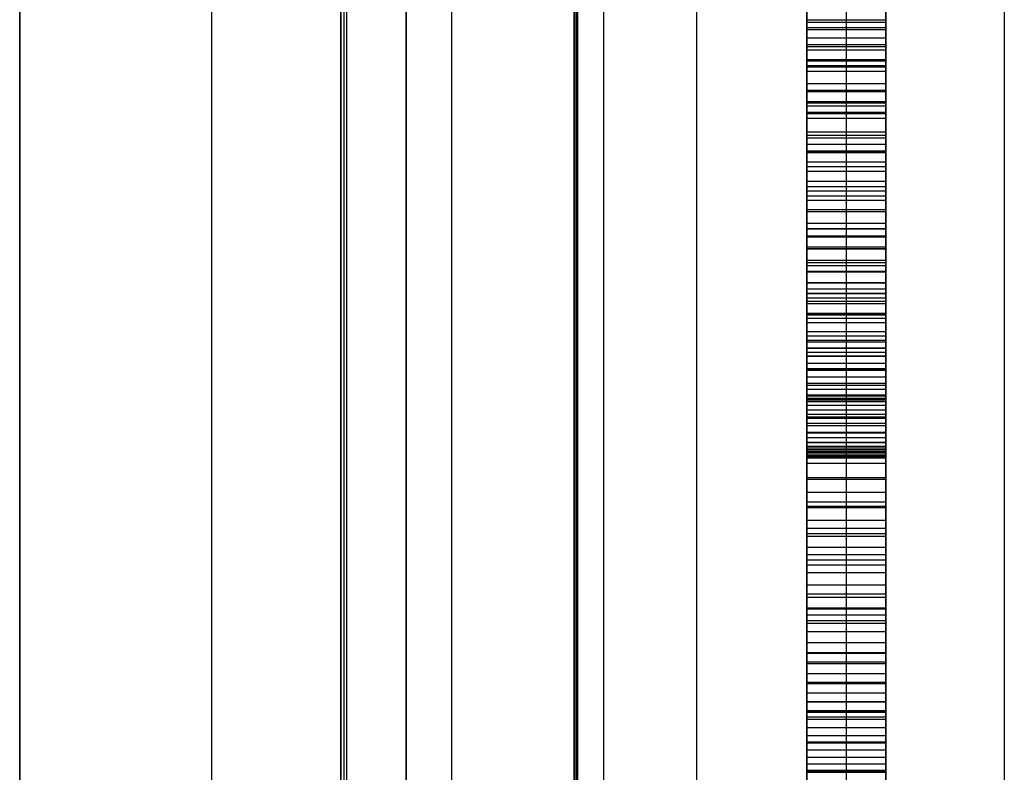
# Model space of a CAD drawing. Header units: millimetres. Extents: x -15 to 7, y 1 to 148.
# Tile 239 of 256: x 4.85 to 7.35, y 83.18 to 85.09. Entities that reach past the tile are written whole.
import ezdxf

# ---------------------------------------------------------------- set-up
doc = ezdxf.new("R2010")
doc.units = ezdxf.units.MM
doc.header["$MEASUREMENT"] = 0
doc.layers.add('Default', color=7, linetype='Continuous', true_color=0x000000)

msp = doc.modelspace()

# ---------------------------------------------------------------- linework, layer by layer
at = {"layer": 'Default', "color": 7, "true_color": 0xffffff}
for points in [[(4.8503, 61.9758), (4.8503, 108.7321)], [(4.8503, 97.6674), (4.8503, 61.9758)]]:
    msp.add_lwpolyline(points, dxfattribs=at)
at = {"layer": 'Default', "color": 254, "true_color": 0xcad1ee}
for points in [[(7.045, 107.8518), (7.045, 72.1028)], [(5.945, 72.1316), (5.945, 107.823)], [(6.5659, 8.202), (6.5659, 103.3447)], [(7.345, 103.3447), (7.345, 8.202)], [(6.2552, 10.8888), (6.2552, 101.0968)], [(6.2552, 101.0968), (6.2552, 73.1907)], [(6.2596, 101.0968), (6.2596, 10.8888)], [(6.2596, 101.0968), (6.2596, 73.1776)], [(6.2639, 10.8888), (6.2639, 101.0968)], [(6.2639, 101.0968), (6.2639, 73.1645)], [(6.3296, 101.0968), (6.3296, 10.8888)], [(6.3296, 101.0968), (6.3296, 10.8888)], [(6.3296, 101.0968), (6.3296, 10.8888)], [(5.6639, 100.3968), (5.6639, 11.5888)], [(5.6639, 73.1488), (5.6639, 100.3968)], [(5.6718, 100.3968), (5.6718, 11.5888)], [(5.6718, 100.3968), (5.6718, 73.1567)], [(5.6796, 11.5888), (5.6796, 100.3968)], [(5.6796, 73.1645), (5.6796, 100.3968)], [(5.8296, 100.3968), (5.8296, 11.5888)], [(5.8296, 11.5888), (5.8296, 100.3968)], [(5.8296, 100.3968), (5.8296, 11.5888)], [(5.8296, 100.3968), (5.8296, 11.5888)], [(6.845, 91.1051), (6.845, 77.6904)], [(6.945, 77.6904), (6.945, 91.1051)], [(7.045, 91.1051), (7.045, 77.6904)], [(5.3373, 75.6977), (5.3373, 89.2159)], [(5.8296, 89.2331), (5.8296, 75.6805)], [(6.845, 78.4858), (6.845, 87.8847)], [(6.845, 78.4858), (6.845, 87.8847)], [(7.045, 80.2095), (7.045, 86.1632)], [(7.045, 84.0035), (7.045, 86.0947)], [(7.045, 77.6904), (7.045, 86.0262)], [(6.845, 85.0904), (7.045, 85.0904)], [(7.045, 85.0837), (6.845, 85.0837)], [(7.045, 85.0837), (6.845, 85.0837)], [(7.045, 85.07), (6.845, 85.07)], [(6.845, 85.066), (7.045, 85.066)], [(7.045, 85.0438), (6.845, 85.0438)], [(7.045, 85.0267), (6.845, 85.0267)], [(7.045, 85.0267), (6.845, 85.0267)], [(7.045, 85.0217), (6.845, 85.0217)], [(7.045, 85.0129), (6.845, 85.0129)], [(6.845, 84.9894), (7.045, 84.9894)], [(6.845, 84.9894), (7.045, 84.9894)], [(7.045, 84.9853), (6.845, 84.9853)], [(7.045, 84.9733), (6.845, 84.9733)], [(7.045, 84.9698), (6.845, 84.9698)], [(7.045, 84.9698), (6.845, 84.9698)], [(6.845, 84.9598), (7.045, 84.9598)], [(7.045, 84.9279), (6.845, 84.9279)], [(7.045, 84.9108), (6.845, 84.9108)], [(7.045, 84.9108), (6.845, 84.9108)], [(7.045, 84.9079), (6.845, 84.9079)], [(7.045, 84.8825), (6.845, 84.8825)], [(6.845, 84.8802), (7.045, 84.8802)], [(7.045, 84.8716), (6.845, 84.8716)], [(7.045, 84.8716), (6.845, 84.8716)], [(6.845, 84.8561), (7.045, 84.8561)], [(7.045, 84.8517), (6.845, 84.8517)], [(7.045, 84.8517), (6.845, 84.8517)], [(7.045, 84.84), (6.845, 84.84)], [(7.045, 84.8056), (6.845, 84.8056)], [(7.045, 84.7975), (6.845, 84.7975)], [(7.045, 84.7907), (6.845, 84.7907)], [(7.045, 84.7907), (6.845, 84.7907)], [(7.045, 84.774), (6.845, 84.774)], [(7.045, 84.7576), (6.845, 84.7576)], [(6.845, 84.7551), (7.045, 84.7551)], [(6.845, 84.7537), (7.045, 84.7537)], [(6.845, 84.7537), (7.045, 84.7537)], [(7.045, 84.7297), (6.845, 84.7297)], [(7.045, 84.7297), (6.845, 84.7297)], [(7.045, 84.7178), (6.845, 84.7178)], [(7.045, 84.7059), (6.845, 84.7059)], [(7.045, 84.6807), (6.845, 84.6807)], [(6.845, 84.6678), (7.045, 84.6678)], [(7.045, 84.6668), (6.845, 84.6668)], [(7.045, 84.6668), (6.845, 84.6668)], [(6.845, 84.6567), (7.045, 84.6567)], [(7.045, 84.6436), (6.845, 84.6436)], [(7.045, 84.6321), (6.845, 84.6321)], [(7.045, 84.6321), (6.845, 84.6321)], [(7.045, 84.6091), (6.845, 84.6091)], [(7.045, 84.6089), (6.845, 84.6089)], [(7.045, 84.6039), (6.845, 84.6039)], [(7.045, 84.6039), (6.845, 84.6039)], [(7.045, 84.5745), (6.845, 84.5745)], [(6.845, 84.561), (7.045, 84.561)], [(7.045, 84.5607), (6.845, 84.5607)], [(7.045, 84.5425), (6.845, 84.5425)], [(7.045, 84.5392), (6.845, 84.5392)], [(7.045, 84.5392), (6.845, 84.5392)], [(7.045, 84.5145), (6.845, 84.5145)], [(6.845, 84.5104), (7.045, 84.5104)], [(6.845, 84.5104), (7.045, 84.5104)], [(7.045, 84.5104), (6.845, 84.5104)], [(7.045, 84.4807), (6.845, 84.4807)], [(7.045, 84.4745), (6.845, 84.4745)], [(7.045, 84.4745), (6.845, 84.4745)], [(6.845, 84.4679), (7.045, 84.4679)], [(6.845, 84.4536), (7.045, 84.4536)], [(7.045, 84.4511), (6.845, 84.4511)], [(7.045, 84.4237), (6.845, 84.4237)], [(7.045, 84.4227), (6.845, 84.4227)], [(7.045, 84.4082), (6.845, 84.4082)], [(7.045, 84.4082), (6.845, 84.4082)], [(6.845, 84.3977), (7.045, 84.3977)], [(7.045, 84.3963), (6.845, 84.3963)], [(7.045, 84.385), (6.845, 84.385)], [(7.045, 84.385), (6.845, 84.385)], [(6.845, 84.3776), (7.045, 84.3776)], [(6.845, 84.3712), (7.045, 84.3712)], [(7.045, 84.346), (6.845, 84.346)], [(7.045, 84.3457), (6.845, 84.3457)], [(7.045, 84.3418), (6.845, 84.3418)], [(7.045, 84.3418), (6.845, 84.3418)], [(7.045, 84.3337), (6.845, 84.3337)], [(6.845, 84.323), (7.045, 84.323)], [(7.045, 84.2999), (6.845, 84.2999)], [(6.845, 84.2899), (7.045, 84.2899)], [(6.845, 84.2789), (7.045, 84.2789)], [(7.045, 84.2739), (6.845, 84.2739)], [(7.045, 84.2739), (6.845, 84.2739)], [(6.845, 84.2596), (7.045, 84.2596)], [(6.845, 84.2596), (7.045, 84.2596)], [(7.045, 84.2579), (6.845, 84.2579)], [(7.045, 84.2475), (6.845, 84.2475)], [(6.845, 84.2387), (7.045, 84.2387)], [(6.845, 84.2378), (7.045, 84.2378)], [(7.045, 84.2196), (6.845, 84.2196)], [(7.045, 84.206), (6.845, 84.206)], [(7.045, 84.206), (6.845, 84.206)], [(6.845, 84.205), (7.045, 84.205)], [(6.845, 84.2024), (7.045, 84.2024)], [(7.045, 84.1851), (6.845, 84.1851)], [(6.845, 84.1696), (7.045, 84.1696)], [(7.045, 84.164), (6.845, 84.164)], [(7.045, 84.1541), (6.845, 84.1541)], [(6.845, 84.1402), (7.045, 84.1402)], [(7.045, 84.1366), (6.845, 84.1366)], [(7.045, 84.1366), (6.845, 84.1366)], [(7.045, 84.1305), (6.845, 84.1305)], [(7.045, 84.1305), (6.845, 84.1305)], [(7.045, 84.1292), (6.845, 84.1292)], [(7.045, 84.1263), (6.845, 84.1263)], [(6.845, 84.1229), (7.045, 84.1229)], [(6.845, 84.114), (7.045, 84.114)], [(7.045, 84.1017), (6.845, 84.1017)], [(6.845, 84.0908), (7.045, 84.0908)], [(7.045, 84.0832), (6.845, 84.0832)], [(7.045, 84.08), (6.845, 84.08)], [(7.045, 84.0672), (6.845, 84.0672)], [(7.045, 84.0672), (6.845, 84.0672)], [(6.845, 84.0623), (7.045, 84.0623)], [(7.045, 84.0447), (6.845, 84.0447)], [(6.845, 84.0436), (7.045, 84.0436)], [(6.845, 84.0317), (7.045, 84.0317)], [(6.845, 84.0206), (7.045, 84.0206)], [(7.045, 84.0188), (6.845, 84.0188)], [(6.845, 84.0099), (7.045, 84.0099)], [(7.045, 84.0053), (6.845, 84.0053)], [(6.845, 84.0014), (7.045, 84.0014)], [(6.845, 84.0014), (7.045, 84.0014)], [(7.045, 84.001), (6.845, 84.001)], [(7.045, 83.9964), (6.845, 83.9964)], [(7.045, 83.9964), (6.845, 83.9964)], [(6.845, 83.9953), (7.045, 83.9953)], [(7.045, 83.9897), (6.845, 83.9897)], [(6.845, 83.9866), (7.045, 83.9866)], [(6.845, 82.0562), (6.845, 83.9857)], [(7.045, 83.9835), (6.845, 83.9835)], [(6.845, 83.9819), (7.045, 83.9819)], [(7.045, 83.9803), (6.845, 83.9803)], [(7.045, 83.9803), (6.845, 83.9803)], [(6.845, 83.9803), (7.045, 83.9803)], [(6.845, 83.9671), (7.045, 83.9671)], [(7.045, 83.9302), (6.845, 83.9302)], [(7.045, 83.9256), (6.845, 83.9256)], [(7.045, 83.9256), (6.845, 83.9256)], [(6.845, 83.8934), (7.045, 83.8934)], [(7.045, 83.8687), (6.845, 83.8687)], [(7.045, 83.8687), (6.845, 83.8687)], [(6.845, 83.858), (7.045, 83.858)], [(7.045, 83.8536), (6.845, 83.8536)], [(7.045, 83.8536), (6.845, 83.8536)], [(6.845, 83.8226), (7.045, 83.8226)], [(7.045, 83.8018), (6.845, 83.8018)], [(6.845, 83.7886), (7.045, 83.7886)], [(7.045, 83.7816), (6.845, 83.7816)], [(7.045, 83.7816), (6.845, 83.7816)], [(6.845, 83.7547), (7.045, 83.7547)], [(6.845, 83.736), (7.045, 83.736)], [(6.845, 83.736), (7.045, 83.736)], [(6.845, 83.7222), (7.045, 83.7222)], [(7.045, 83.7084), (6.845, 83.7084)], [(7.045, 83.7084), (6.845, 83.7084)], [(6.845, 83.6897), (7.045, 83.6897)], [(6.845, 83.6586), (7.045, 83.6586)], [(7.045, 83.6352), (6.845, 83.6352)], [(7.045, 83.6352), (6.845, 83.6352)], [(6.845, 83.6276), (7.045, 83.6276)], [(7.045, 83.5998), (6.845, 83.5998)], [(7.045, 83.5998), (6.845, 83.5998)], [(6.845, 83.5981), (7.045, 83.5981)], [(6.845, 83.583), (7.045, 83.583)], [(6.845, 83.5685), (7.045, 83.5685)], [(7.045, 83.5609), (6.845, 83.5609)], [(7.045, 83.5609), (6.845, 83.5609)], [(6.845, 83.5405), (7.045, 83.5405)], [(6.845, 83.5124), (7.045, 83.5124)], [(7.045, 83.4866), (6.845, 83.4866)], [(7.045, 83.4866), (6.845, 83.4866)], [(6.845, 83.4859), (7.045, 83.4859)], [(6.845, 83.4635), (7.045, 83.4635)], [(6.845, 83.4635), (7.045, 83.4635)], [(6.845, 83.4593), (7.045, 83.4593)], [(6.845, 83.4343), (7.045, 83.4343)], [(7.045, 83.4114), (6.845, 83.4114)], [(7.045, 83.4114), (6.845, 83.4114)], [(6.845, 83.4092), (7.045, 83.4092)], [(6.845, 83.3857), (7.045, 83.3857)], [(7.045, 83.3628), (6.845, 83.3628)], [(6.845, 83.3622), (7.045, 83.3622)], [(6.845, 83.3403), (7.045, 83.3403)], [(6.845, 83.3362), (7.045, 83.3362)], [(7.045, 83.3362), (6.845, 83.3362)], [(7.045, 83.3237), (6.845, 83.3237)], [(7.045, 83.3237), (6.845, 83.3237)], [(6.845, 83.3183), (7.045, 83.3183)], [(6.845, 83.2979), (7.045, 83.2979)], [(6.845, 83.2775), (7.045, 83.2775)], [(7.045, 83.2601), (6.845, 83.2601)], [(7.045, 83.2601), (6.845, 83.2601)], [(6.845, 83.2586), (7.045, 83.2586)], [(7.045, 83.2398), (6.845, 83.2398)], [(6.845, 83.2225), (7.045, 83.2225)], [(6.845, 83.2053), (7.045, 83.2053)], [(6.845, 83.1896), (7.045, 83.1896)], [(7.045, 83.1853), (6.845, 83.1853)], [(7.045, 83.1853), (6.845, 83.1853)], [(7.045, 83.1853), (6.845, 83.1853)], [(7.045, 83.184), (6.845, 83.184)], [(6.845, 83.184), (7.045, 83.184)], [(7.045, 83.184), (6.845, 83.184)], [(7.045, 83.184), (6.845, 83.184)]]:
    msp.add_lwpolyline(points, dxfattribs=at)
at = {"layer": 'Default', "color": 254, "true_color": 0xcad1ee, "extrusion": (1, -2.00948e-16, -7.95227e-16)}
msp.add_lwpolyline([(66.5328, -28.1469), (71.318, -28.8683), (76.0869, -29.7242), (80.8336, -30.7138), (85.5527, -31.8362), (90.2385, -33.0903), (94.8856, -34.4745), (99.4885, -35.9868), (104.042, -37.6253)], dxfattribs=at)
at = {"layer": 'Default', "color": 254, "true_color": 0xcad1ee, "extrusion": (1, -2.57601e-16, -2.0512e-15)}
msp.add_lwpolyline([(66.4919, -28.3937), (71.2722, -29.1142), (76.0362, -29.969), (80.7781, -30.9575), (85.4924, -32.0789), (90.1734, -33.3317), (94.8156, -34.7145), (99.4138, -36.2255), (103.9626, -37.8625)], dxfattribs=at)
at = {"layer": 'Default', "color": 254, "true_color": 0xcad1ee, "extrusion": (1, -4.77144e-17, -1.06334e-18)}
msp.add_lwpolyline([(103.8985, -38.054), (99.2286, -36.3752), (94.5436, -34.841), (89.8499, -33.4502), (85.1537, -32.2017), (80.4607, -31.0937), (75.7769, -30.1244), (71.1078, -29.2916), (66.4588, -28.5928)], dxfattribs=at)
at = {"layer": 'Default', "color": 254, "true_color": 0xcad1ee, "extrusion": (1, 2.56015e-15, 9.0974e-15)}
msp.add_lwpolyline([(103.8345, -38.2455), (99.2933, -36.6109), (94.7028, -35.1021), (90.0682, -33.7214), (85.3949, -32.4705), (80.6885, -31.351), (75.9543, -30.3642), (71.1982, -29.511), (66.4256, -28.7919)], dxfattribs=at)
at = {"layer": 'Default', "color": 254, "true_color": 0xcad1ee, "extrusion": (1, 3.9437e-16, 1.49333e-15)}
msp.add_lwpolyline([(94.2588, -34.2795), (90.7835, -33.2454), (87.3062, -32.2891), (83.8294, -31.4101), (80.3554, -30.6078), (76.8865, -29.8812), (73.425, -29.2295), (69.973, -28.6518), (66.5328, -28.1469)], dxfattribs=at)
at = {"layer": 'Default', "color": 254, "true_color": 0xcad1ee, "extrusion": (1, 0, 0)}
for points in [[(87.8847, -82.1869), (78.4858, -80.9974)], [(78.4858, -78.2222), (87.8847, -79.4117)], [(78.4858, -68.6995), (87.8847, -69.889)], [(78.4858, -80.9974), (87.8847, -82.1869)], [(87.8847, -79.4117), (78.4858, -78.2222)], [(87.8847, -69.889), (78.4858, -68.6995)], [(87.8847, -82.1869), (78.4858, -80.9974)], [(78.4858, -78.2222), (87.8847, -79.4117)], [(78.4858, -68.6995), (87.8847, -69.889)], [(83.9803, -72.1708), (86.1074, -72.4407)], [(83.9803, -72.1708), (86.1074, -72.4407)], [(83.9803, -72.1708), (86.1074, -72.4407)], [(86.0262, -66.1547), (78.4858, -65.1998)], [(78.4858, -62.4247), (86.0262, -63.3787)], [(78.4858, -65.1998), (86.0262, -66.1547)], [(86.0262, -63.3787), (78.4858, -62.4247)], [(86.0262, -66.1547), (78.4858, -65.1998)], [(78.4858, -62.4247), (86.0262, -63.3787)], [(85.0904, -54.5175), (85.2984, -54.7252)], [(85.0904, -54.5175), (85.2984, -54.7252)], [(84.9894, -82.9677), (85.2174, -83.0745)], [(85.2174, -92.8527), (84.9894, -92.9017)], [(85.0837, -86.0037), (85.1932, -86.0811)], [(85.1932, -89.8397), (85.0837, -89.8894)], [(85.2174, -83.0745), (84.9894, -82.9677)], [(84.9894, -92.9017), (85.2174, -92.8527)], [(85.0837, -86.0037), (85.1932, -86.0811)], [(85.1932, -89.8397), (85.0837, -89.8894)], [(84.9894, -82.9677), (85.2174, -83.0745)], [(85.2174, -92.8527), (84.9894, -92.9017)], [(85.0837, -86.0037), (85.1932, -86.0811)], [(85.1932, -89.8397), (85.0837, -89.8894)], [(85.1747, -77.8395), (85.066, -77.8123)], [(85.066, -77.8123), (85.1747, -77.8395)], [(85.1747, -77.8395), (85.066, -77.8123)], [(85.1501, -75.0762), (85.07, -75.0689)], [(85.1501, -75.0762), (85.07, -75.0689)], [(85.1501, -75.0762), (85.07, -75.0689)], [(84.8802, -54.3149), (85.0904, -54.5175)], [(84.9698, -85.9305), (85.0837, -86.0037)], [(85.0837, -89.8894), (84.9698, -89.9338)], [(85.07, -75.0689), (84.9733, -75.0535)], [(85.0904, -54.5175), (84.8802, -54.3149)], [(84.9698, -85.9305), (85.0837, -86.0037)], [(85.0837, -89.8894), (84.9698, -89.9338)], [(85.07, -75.0689), (84.9733, -75.0535)], [(84.8802, -54.3149), (85.0904, -54.5175)], [(84.9698, -85.9305), (85.0837, -86.0037)], [(85.0837, -89.8894), (84.9698, -89.9338)], [(85.07, -75.0689), (84.9733, -75.0535)], [(85.066, -77.8123), (84.9598, -77.7815)], [(84.9598, -77.7815), (85.066, -77.8123)], [(85.066, -77.8123), (84.9598, -77.7815)], [(85.0438, -75.0647), (85.0438, -72.3058)], [(84.7537, -82.8702), (84.9894, -82.9677)], [(84.9894, -92.9017), (84.7537, -92.9395)], [(84.9733, -75.0535), (84.8825, -75.0324)], [(84.8517, -85.8615), (84.9698, -85.9305)], [(84.9698, -89.9338), (84.8517, -89.9729)], [(84.9894, -82.9677), (84.7537, -82.8702)], [(84.7537, -92.9395), (84.9894, -92.9017)], [(84.9733, -75.0535), (84.8825, -75.0324)], [(84.8517, -85.8615), (84.9698, -85.9305)], [(84.9698, -89.9338), (84.8517, -89.9729)], [(84.7537, -82.8702), (84.9894, -82.9677)], [(84.9894, -92.9017), (84.7537, -92.9395)], [(84.9733, -75.0535), (84.8825, -75.0324)], [(84.8517, -85.8615), (84.9698, -85.9305)], [(84.9698, -89.9338), (84.8517, -89.9729)], [(84.9598, -77.7815), (84.8561, -77.7472)], [(84.8561, -77.7472), (84.9598, -77.7815)], [(84.9598, -77.7815), (84.8561, -77.7472)], [(84.8825, -75.0324), (84.7975, -75.0059)], [(84.6678, -54.117), (84.8802, -54.3149)], [(84.8825, -75.0324), (84.7975, -75.0059)], [(84.8802, -54.3149), (84.6678, -54.117)], [(84.8825, -75.0324), (84.7975, -75.0059)], [(84.6678, -54.117), (84.8802, -54.3149)], [(84.8561, -77.7472), (84.7551, -77.7093)], [(84.7297, -85.7967), (84.8517, -85.8615)], [(84.8517, -89.9729), (84.7297, -90.0068)], [(84.7551, -77.7093), (84.8561, -77.7472)], [(84.7297, -85.7967), (84.8517, -85.8615)], [(84.8517, -89.9729), (84.7297, -90.0068)], [(84.8561, -77.7472), (84.7551, -77.7093)], [(84.7297, -85.7967), (84.8517, -85.8615)], [(84.8517, -89.9729), (84.7297, -90.0068)], [(84.7975, -75.0059), (84.7178, -74.9743)], [(84.7975, -75.0059), (84.7178, -74.9743)], [(84.7975, -75.0059), (84.7178, -74.9743)], [(84.7551, -77.7093), (84.6567, -77.6678)], [(84.5104, -82.782), (84.7537, -82.8702)], [(84.7537, -92.9395), (84.5104, -92.966)], [(84.6567, -77.6678), (84.7551, -77.7093)], [(84.7537, -82.8702), (84.5104, -82.782)], [(84.5104, -92.966), (84.7537, -92.9395)], [(84.7551, -77.7093), (84.6567, -77.6678)], [(84.5104, -82.782), (84.7537, -82.8702)], [(84.7537, -92.9395), (84.5104, -92.966)], [(84.6039, -85.7361), (84.7297, -85.7967)], [(84.7297, -90.0068), (84.6039, -90.0356)], [(84.6039, -85.7361), (84.7297, -85.7967)], [(84.7297, -90.0068), (84.6039, -90.0356)], [(84.6039, -85.7361), (84.7297, -85.7967)], [(84.7297, -90.0068), (84.6039, -90.0356)], [(84.7178, -74.9743), (84.6436, -74.9376)], [(84.7178, -74.9743), (84.6436, -74.9376)], [(84.7178, -74.9743), (84.6436, -74.9376)], [(84.4536, -53.9233), (84.6678, -54.117)], [(84.6567, -77.6678), (84.561, -77.6229)], [(84.6678, -54.117), (84.4536, -53.9233)], [(84.561, -77.6229), (84.6567, -77.6678)], [(84.4536, -53.9233), (84.6678, -54.117)], [(84.6567, -77.6678), (84.561, -77.6229)], [(84.6436, -74.9376), (84.5745, -74.8961)], [(84.6436, -74.9376), (84.5745, -74.8961)], [(84.6436, -74.9376), (84.5745, -74.8961)], [(84.4745, -85.6796), (84.6039, -85.7361)], [(84.6039, -90.0356), (84.4745, -90.0594)], [(84.4745, -85.6796), (84.6039, -85.7361)], [(84.6039, -90.0356), (84.4745, -90.0594)], [(84.4745, -85.6796), (84.6039, -85.7361)], [(84.6039, -90.0356), (84.4745, -90.0594)], [(84.5745, -74.8961), (84.5104, -74.8502)], [(84.5745, -74.8961), (84.5104, -74.8502)], [(84.5745, -74.8961), (84.5104, -74.8502)], [(84.561, -77.6229), (84.4679, -77.5743)], [(84.4679, -77.5743), (84.561, -77.6229)], [(84.561, -77.6229), (84.4679, -77.5743)], [(84.2596, -82.7033), (84.5104, -82.782)], [(84.5104, -92.966), (84.2596, -92.9813)], [(84.5104, -74.8502), (84.4511, -74.8)], [(84.5104, -82.782), (84.2596, -82.7033)], [(84.2596, -92.9813), (84.5104, -92.966)], [(84.5104, -74.8502), (84.4511, -74.8)], [(84.2596, -82.7033), (84.5104, -82.782)], [(84.5104, -92.966), (84.2596, -92.9813)], [(84.5104, -74.8502), (84.4511, -74.8)], [(84.3418, -85.6271), (84.4745, -85.6796)], [(84.4745, -90.0594), (84.3418, -90.0782)], [(84.3418, -85.6271), (84.4745, -85.6796)], [(84.4745, -90.0594), (84.3418, -90.0782)], [(84.3418, -85.6271), (84.4745, -85.6796)], [(84.4745, -90.0594), (84.3418, -90.0782)], [(84.4679, -77.5743), (84.3776, -77.5222)], [(84.2378, -53.7334), (84.4536, -53.9233)], [(84.4511, -74.8), (84.3963, -74.7457)], [(84.3776, -77.5222), (84.4679, -77.5743)], [(84.4536, -53.9233), (84.2378, -53.7334)], [(84.4511, -74.8), (84.3963, -74.7457)], [(84.4679, -77.5743), (84.3776, -77.5222)], [(84.2378, -53.7334), (84.4536, -53.9233)], [(84.4511, -74.8), (84.3963, -74.7457)], [(84.3963, -74.7457), (84.346, -74.6875)], [(84.346, -74.6875), (84.3963, -74.7457)], [(84.3963, -74.7457), (84.346, -74.6875)], [(84.3776, -77.5222), (84.2899, -77.4665)], [(84.2899, -77.4665), (84.3776, -77.5222)], [(84.3776, -77.5222), (84.2899, -77.4665)], [(84.346, -74.6875), (84.2999, -74.6258)], [(84.2999, -74.6258), (84.346, -74.6875)], [(84.346, -74.6875), (84.2999, -74.6258)], [(84.206, -85.5787), (84.3418, -85.6271)], [(84.3418, -90.0782), (84.206, -90.0923)], [(84.206, -85.5787), (84.3418, -85.6271)], [(84.3418, -90.0782), (84.206, -90.0923)], [(84.206, -85.5787), (84.3418, -85.6271)], [(84.3418, -90.0782), (84.206, -90.0923)], [(84.2999, -74.6258), (84.2579, -74.5607)], [(84.2579, -74.5607), (84.2999, -74.6258)], [(84.2999, -74.6258), (84.2579, -74.5607)], [(84.2899, -77.4665), (84.205, -77.4072)], [(84.205, -77.4072), (84.2899, -77.4665)], [(84.2899, -77.4665), (84.205, -77.4072)], [(84.0014, -82.634), (84.2596, -82.7033)], [(84.2596, -92.9813), (84.0014, -92.9852)], [(84.2579, -74.5607), (84.2196, -74.4924)], [(84.2596, -82.7033), (84.0014, -82.634)], [(84.0014, -92.9852), (84.2596, -92.9813)], [(84.2196, -74.4924), (84.2579, -74.5607)], [(84.0014, -82.634), (84.2596, -82.7033)], [(84.2596, -92.9813), (84.0014, -92.9852)], [(84.2579, -74.5607), (84.2196, -74.4924)], [(84.0206, -53.5468), (84.2378, -53.7334)], [(84.2378, -53.7334), (84.0206, -53.5468)], [(84.0206, -53.5468), (84.2378, -53.7334)], [(84.2196, -74.4924), (84.1851, -74.4212)], [(84.0672, -85.5343), (84.206, -85.5787)], [(84.206, -90.0923), (84.0672, -90.1016)], [(84.205, -77.4072), (84.1229, -77.3444)], [(84.1851, -74.4212), (84.2196, -74.4924)], [(84.0672, -85.5343), (84.206, -85.5787)], [(84.206, -90.0923), (84.0672, -90.1016)], [(84.1229, -77.3444), (84.205, -77.4072)], [(84.2196, -74.4924), (84.1851, -74.4212)], [(84.0672, -85.5343), (84.206, -85.5787)], [(84.206, -90.0923), (84.0672, -90.1016)], [(84.205, -77.4072), (84.1229, -77.3444)], [(84.1851, -74.4212), (84.1541, -74.3473)], [(84.1541, -74.3473), (84.1851, -74.4212)], [(84.1851, -74.4212), (84.1541, -74.3473)], [(84.1541, -74.3473), (84.1263, -74.271)], [(84.1263, -74.271), (84.1541, -74.3473)], [(84.1541, -74.3473), (84.1263, -74.271)], [(84.1263, -74.271), (84.1017, -74.1924)], [(84.1229, -77.3444), (84.0436, -77.278)], [(84.1017, -74.1924), (84.1263, -74.271)], [(84.0436, -77.278), (84.1229, -77.3444)], [(84.1263, -74.271), (84.1017, -74.1924)], [(84.1229, -77.3444), (84.0436, -77.278)], [(84.1017, -74.1924), (84.08, -74.1119)], [(84.08, -74.1119), (84.1017, -74.1924)], [(84.1017, -74.1924), (84.08, -74.1119)], [(84.08, -74.1119), (84.0447, -73.9456)], [(84.0447, -73.9456), (84.08, -74.1119)], [(84.08, -74.1119), (84.0447, -73.9456)], [(83.9256, -85.4938), (84.0672, -85.5343)], [(84.0672, -90.1016), (83.9256, -90.1063)], [(83.9256, -85.4938), (84.0672, -85.5343)], [(84.0672, -90.1016), (83.9256, -90.1063)], [(83.9256, -85.4938), (84.0672, -85.5343)], [(84.0672, -90.1016), (83.9256, -90.1063)], [(84.0447, -73.9456), (84.0188, -73.7741)], [(84.0436, -77.278), (83.9671, -77.2081)], [(83.583, -53.1816), (84.0206, -53.5468)], [(84.0188, -73.7741), (84.0447, -73.9456)], [(83.9671, -77.2081), (84.0436, -77.278)], [(84.0206, -53.5468), (83.583, -53.1816)], [(84.0447, -73.9456), (84.0188, -73.7741)], [(84.0436, -77.278), (83.9671, -77.2081)], [(83.583, -53.1816), (84.0206, -53.5468)], [(84.0188, -73.7741), (84.001, -73.5991)], [(83.736, -82.5743), (84.0014, -82.634)], [(84.0014, -92.9852), (83.736, -92.9779)], [(84.001, -73.5991), (83.9897, -73.4226)], [(84.001, -73.5991), (84.0188, -73.7741)], [(84.0014, -82.634), (83.736, -82.5743)], [(83.736, -92.9779), (84.0014, -92.9852)], [(83.9897, -73.4226), (84.001, -73.5991)], [(84.0188, -73.7741), (84.001, -73.5991)], [(83.736, -82.5743), (84.0014, -82.634)], [(84.0014, -92.9852), (83.736, -92.9779)], [(84.001, -73.5991), (83.9897, -73.4226)], [(83.9897, -73.4226), (83.9835, -73.2462)], [(83.9835, -73.2462), (83.9803, -72.9014)], [(83.9803, -72.9014), (83.9803, -72.1708)], [(83.9835, -73.2462), (83.9897, -73.4226)], [(83.9803, -72.9014), (83.9835, -73.2462)], [(83.9803, -72.1708), (83.9803, -72.9014)], [(83.9897, -73.4226), (83.9835, -73.2462)], [(83.9835, -73.2462), (83.9803, -72.9014)], [(83.9803, -72.9014), (83.9803, -72.1708)], [(83.9671, -77.2081), (83.8934, -77.1345)], [(83.8934, -77.1345), (83.9671, -77.2081)], [(83.9671, -77.2081), (83.8934, -77.1345)], [(83.9403, -60.2718), (83.9403, -53.4797)], [(83.7816, -85.4573), (83.9256, -85.4938)], [(83.9256, -90.1063), (83.7816, -90.1063)], [(83.7816, -85.4573), (83.9256, -85.4938)], [(83.9256, -90.1063), (83.7816, -90.1063)], [(83.7816, -85.4573), (83.9256, -85.4938)], [(83.9256, -90.1063), (83.7816, -90.1063)], [(83.8934, -77.1345), (83.8226, -77.0574)], [(83.8934, -77.1345), (83.8226, -77.0574)], [(83.8934, -77.1345), (83.8226, -77.0574)], [(83.8226, -77.0574), (83.7547, -76.9767)], [(83.8226, -77.0574), (83.7547, -76.9767)], [(83.8226, -77.0574), (83.7547, -76.9767)], [(83.6352, -85.4246), (83.7816, -85.4573)], [(83.7816, -90.1063), (83.6352, -90.1019)], [(83.6352, -85.4246), (83.7816, -85.4573)], [(83.7816, -90.1063), (83.6352, -90.1019)], [(83.6352, -85.4246), (83.7816, -85.4573)], [(83.7816, -90.1063), (83.6352, -90.1019)], [(83.7547, -76.9767), (83.6897, -76.8924)], [(83.7547, -76.9767), (83.6897, -76.8924)], [(83.7547, -76.9767), (83.6897, -76.8924)], [(83.4635, -82.524), (83.736, -82.5743)], [(83.736, -92.9779), (83.4635, -92.9592)], [(83.736, -82.5743), (83.4635, -82.524)], [(83.4635, -92.9592), (83.736, -92.9779)], [(83.4635, -82.524), (83.736, -82.5743)], [(83.736, -92.9779), (83.4635, -92.9592)], [(83.6897, -76.8924), (83.6276, -76.8046)], [(83.6897, -76.8924), (83.6276, -76.8046)], [(83.6897, -76.8924), (83.6276, -76.8046)], [(83.4866, -85.3958), (83.6352, -85.4246)], [(83.6352, -90.1019), (83.4866, -90.0932)], [(83.6276, -76.8046), (83.5685, -76.7131)], [(83.4866, -85.3958), (83.6352, -85.4246)], [(83.6352, -90.1019), (83.4866, -90.0932)], [(83.6276, -76.8046), (83.5685, -76.7131)], [(83.4866, -85.3958), (83.6352, -85.4246)], [(83.6352, -90.1019), (83.4866, -90.0932)], [(83.6276, -76.8046), (83.5685, -76.7131)], [(83.1426, -52.8241), (83.583, -53.1816)], [(83.583, -53.1816), (83.1426, -52.8241)], [(83.1426, -52.8241), (83.583, -53.1816)], [(83.5685, -76.7131), (83.5124, -76.6181)], [(83.5685, -76.7131), (83.5124, -76.6181)], [(83.5685, -76.7131), (83.5124, -76.6181)], [(83.5124, -76.6181), (83.4593, -76.5195)], [(83.5124, -76.6181), (83.4593, -76.5195)], [(83.5124, -76.6181), (83.4593, -76.5195)], [(83.3362, -85.3708), (83.4866, -85.3958)], [(83.4866, -90.0932), (83.3362, -90.0801)], [(83.3362, -85.3708), (83.4866, -85.3958)], [(83.4866, -90.0932), (83.3362, -90.0801)], [(83.3362, -85.3708), (83.4866, -85.3958)], [(83.4866, -90.0932), (83.3362, -90.0801)], [(83.184, -82.4834), (83.4635, -82.524)], [(83.4635, -92.9592), (83.184, -92.9291)], [(83.4593, -76.5195), (83.4092, -76.4173)], [(83.4635, -82.524), (83.184, -82.4834)], [(83.184, -92.9291), (83.4635, -92.9592)], [(83.4593, -76.5195), (83.4092, -76.4173)], [(83.184, -82.4834), (83.4635, -82.524)], [(83.4635, -92.9592), (83.184, -92.9291)], [(83.4593, -76.5195), (83.4092, -76.4173)], [(83.4092, -76.4173), (83.3622, -76.3114)], [(83.4092, -76.4173), (83.3622, -76.3114)], [(83.4092, -76.4173), (83.3622, -76.3114)], [(83.3622, -76.3114), (83.3183, -76.202)], [(83.3622, -76.3114), (83.3183, -76.202)], [(83.3622, -76.3114), (83.3183, -76.202)], [(83.3362, -90.0801), (83.184, -90.0628)], [(83.184, -85.3497), (83.3362, -85.3708)], [(83.3362, -90.0801), (83.184, -90.0628)], [(83.184, -85.3497), (83.3362, -85.3708)], [(83.3362, -90.0801), (83.184, -90.0628)], [(83.184, -85.3497), (83.3362, -85.3708)], [(83.3183, -76.202), (83.2775, -76.089)], [(83.3183, -76.202), (83.2775, -76.089)], [(83.3183, -76.202), (83.2775, -76.089)], [(83.2775, -76.089), (83.2398, -75.9724)], [(83.2775, -76.089), (83.2398, -75.9724)], [(83.2775, -76.089), (83.2398, -75.9724)], [(83.2398, -75.9724), (83.2053, -75.8522)], [(83.2398, -75.9724), (83.2053, -75.8522)], [(83.2398, -75.9724), (83.2053, -75.8522)], [(83.2053, -75.8522), (83.1739, -75.7283)], [(83.2053, -75.8522), (83.1739, -75.7283)], [(83.2053, -75.8522), (83.1739, -75.7283)], [(83.1857, -92.9293), (83.1857, -90.063)], [(83.1857, -85.3499), (83.1857, -82.4836)], [(83.1853, -81.5921), (83.1853, -78.817)], [(83.1853, -75.7733), (83.1853, -69.2943)], [(83.1853, -65.7949), (83.1853, -63.0193)], [(83.184, -92.9291), (82.9071, -92.8887)], [(82.9071, -82.4538), (83.184, -82.4834)], [(83.184, -90.0628), (83.0392, -90.0426)], [(83.0392, -85.3333), (83.184, -85.3497)], [(82.9071, -92.8887), (83.184, -92.9291)], [(83.184, -82.4834), (82.9071, -82.4538)], [(83.184, -90.0628), (83.0392, -90.0426)], [(83.0392, -85.3333), (83.184, -85.3497)], [(83.1855, -90.063), (83.1855, -85.3499)], [(83.184, -92.9291), (82.9071, -92.8887)], [(82.9071, -82.4538), (83.184, -82.4834)], [(83.184, -90.0628), (83.0392, -90.0426)], [(83.0392, -85.3333), (83.184, -85.3497)]]:
    msp.add_lwpolyline(points, dxfattribs=at)

doc.saveas('drawing.dxf')
